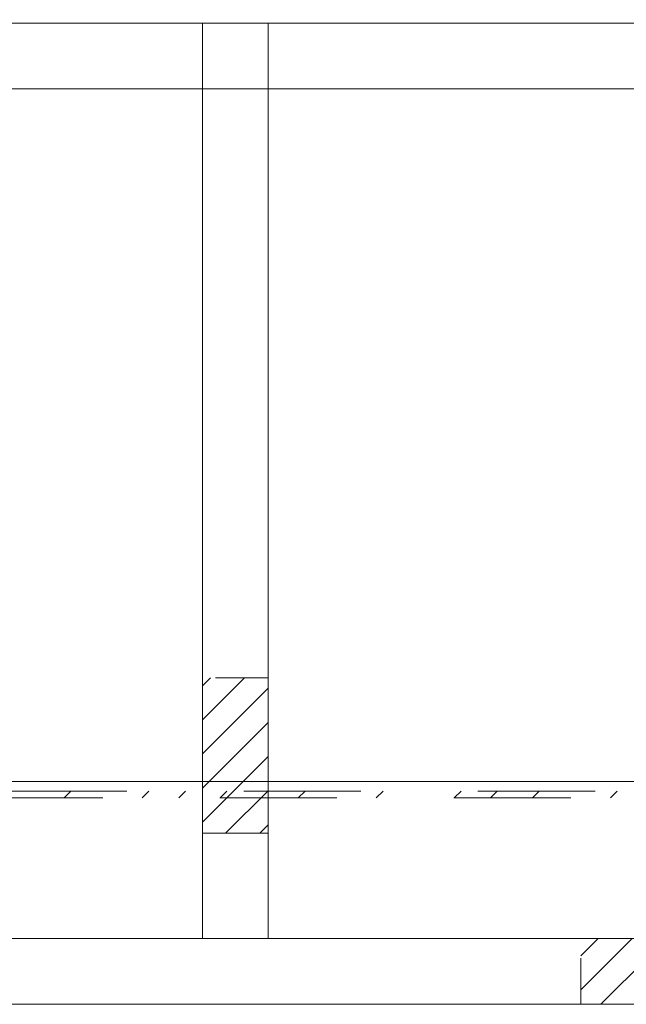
# Model space of a CAD drawing. Header units: inches. Extents: x -416 to -272, y -73 to 47.
# Tile 86 of 206: x -364.26 to -357.35, y -13.47 to -2.25. Entities that reach past the tile are written whole.
import ezdxf

# ---------------------------------------------------------------- set-up
doc = ezdxf.new("R2010")
doc.units = ezdxf.units.IN
doc.header["$LTSCALE"] = 32
doc.header["$MEASUREMENT"] = 0
doc.linetypes.add('Dash Style-1', pattern=[0.083328, 0.041656, -0.041672])
for name, color, linetype, lineweight in [('DashLine', 7, 'Continuous', 13), ('DashLineFill', 7, 'Dash Style-1', 13), ('Drawing', 7, 'Continuous', 18), ('None', 7, 'Continuous', 18), ('SolidLine', 7, 'Continuous', 15)]:
    doc.layers.add(name, color=color, linetype=linetype, lineweight=lineweight)
doc.layers.add('Electrical', color=1, linetype='Dash Style-1', lineweight=15, true_color=0xff0000)
pattern_1 = [(45, (0, 0), (-0.3333333, -0.7222222), [])]

# ---------------------------------------------------------------- blocks, each defined once
blk = doc.blocks.new('Group-24')
at = {"layer": 'DashLineFill', "linetype": 'Continuous', "lineweight": 13}
h = blk.add_hatch(dxfattribs=at)
h.set_pattern_fill('Steel', color=253, style=0, pattern_type=2)
h.set_pattern_definition([(45, (0, 0), (-1.61302, 1.935715), []), (45, (-1.0608, 1.0608), (-0.472346, 0.4167613), [])])
h.paths.add_polyline_path([(-0.047, 0.157), (69.772, 0.157), (69.772, 0.079), (-0.047, 0.079)])
at = {"layer": 'DashLineFill', "flags": 128}
blk.add_lwpolyline([(-0.047, 0.157), (69.772, 0.157), (69.772, 0.079), (-0.047, 0.079)], close=True, dxfattribs=at)
blk = doc.blocks.new('Group-25')
at = {"layer": 'None'}
blk.add_blockref('Group-24', (0, 0), dxfattribs=at)
blk = doc.blocks.new('SL Desktop Screen (2D)-2')
at = {"layer": 'None'}
blk.add_blockref('Group-25', (0, 0), dxfattribs=at)
at = {"layer": 'Drawing', "color": 0, "flags": 1}
for tag in ['Catalog', 'FinishGroup', 'Custom', 'Discount', 'Tag', 'Item1', 'Item2', 'Item3', 'Item4', 'Item5', 'Item6', 'Item7', 'Item8', 'Item9', 'Item10', 'Item11', 'Item12', 'Item13', 'Item14', 'Item15', 'Item16', 'Item17', 'Item18', 'Item19', 'Item20', 'Item21', 'Item22', 'Item23', 'Item24', 'Item25', 'Option1', 'Option2', 'Option3', 'Option4', 'Option5', 'Option6', 'Option7', 'Option8', 'Option9', 'Option10', 'Option11', 'Option12']:
    blk.add_attdef(tag, (-55.115, 3.857), '', height=0.00709, dxfattribs=at)
blk = doc.blocks.new('Group-96')
at = {"layer": 'DashLine', "flags": 128}
blk.add_lwpolyline([(1.114, -2.559), (70.894, -2.559), (70.894, -30), (1.114, -30)], close=True, dxfattribs=at)
at = {"layer": 'SolidLine', "flags": 128}
blk.add_lwpolyline([(1.114, -2.559), (70.894, -2.559), (70.894, -30), (1.114, -30)], close=True, dxfattribs=at)
blk = doc.blocks.new('Group-97')
at = {"layer": 'Electrical', "linetype": 'Continuous', "lineweight": 5, "true_color": 0xdd0000}
h = blk.add_hatch(dxfattribs=at)
h.set_pattern_fill('ElectricalHatch', color=12, style=0, pattern_type=2)
h.set_pattern_definition(pattern_1)
h.paths.add_polyline_path([(5.315, -0.02), (14.124, -0.02), (14.124, -0.768), (5.315, -0.768)])
h = blk.add_hatch(dxfattribs=at)
h.set_pattern_fill('ElectricalHatch', color=12, style=0, pattern_type=2)
h.set_pattern_definition(pattern_1)
h.paths.add_polyline_path([(17.687, -1.969), (18.435, -1.969), (18.435, -3.74), (17.687, -3.74)])
at = {"layer": 'DashLine', "flags": 128}
for points in [[(17.687, -0.768), (18.435, -0.768), (18.435, -10.453), (17.687, -10.453)], [(0.787, -10.453), (17.687, -10.453), (17.687, -11.201), (0.787, -11.201)], [(18.435, -10.453), (53.612, -10.453), (53.612, -11.201), (18.435, -11.201)]]:
    blk.add_lwpolyline(points, close=True, dxfattribs=at)
at = {"layer": 'Electrical', "flags": 128}
for points in [[(5.315, -0.02), (14.124, -0.02), (14.124, -0.768), (5.315, -0.768)], [(17.687, -1.969), (18.435, -1.969), (18.435, -3.74), (17.687, -3.74)]]:
    blk.add_lwpolyline(points, close=True, dxfattribs=at)
at = {"layer": 'SolidLine', "flags": 128}
for points in [[(0.787, -0.02), (71.26, -0.02), (71.26, -0.768), (0.787, -0.768)], [(0.787, -0.768), (71.26, -0.768), (71.26, -11.201), (0.787, -11.201)]]:
    blk.add_lwpolyline(points, close=True, dxfattribs=at)
blk = doc.blocks.new('Group-99')
at = {"layer": 'None'}
for name in ['Group-97', 'Group-96']:
    blk.add_blockref(name, (0, 0), dxfattribs=at)
blk = doc.blocks.new('SL Credenza Desk (2D)-2')
at = {"layer": 'None'}
blk.add_blockref('Group-99', (0, 0), dxfattribs=at)
at = {"layer": 'Drawing', "color": 0, "flags": 1}
for tag in ['Catalog', 'Custom', 'FinishGroup', 'Discount', 'Item2', 'Item3', 'Item6', 'Item8', 'Item9', 'Item10', 'Item12', 'Item13', 'Item16', 'Item18', 'Item19', 'Item20', 'Item21', 'Item22', 'Item23', 'Item24', 'Item25', 'Option1', 'Option2', 'Option3', 'Option4', 'Option5', 'Option6', 'Option7', 'Option8', 'Option9', 'Option10', 'Option11', 'Option12', 'Tag', 'Item1', 'Item4', 'Item5', 'Item7', 'Item11', 'Item14', 'Item15', 'Item17']:
    blk.add_attdef(tag, (-56.289, 1.485), '', height=0.00709, dxfattribs=at)
blk = doc.blocks.new('Group-100')
at = {"layer": 'Drawing', "rotation": 180}
blk.add_blockref('SL Credenza Desk (2D)-2', (15.719, 1.485), dxfattribs=at)
at = {"layer": 'Drawing', "color": 0, "flags": 1}
for tag in ['Catalog', 'Custom', 'FinishGroup', 'Discount', 'Item2', 'Item3', 'Item6', 'Item8', 'Item9', 'Item10', 'Item12', 'Item13', 'Item16', 'Item18', 'Item19', 'Item20', 'Item21', 'Item22', 'Item23', 'Item24', 'Item25', 'Option1', 'Option2', 'Option3', 'Option4', 'Option5', 'Option6', 'Option7', 'Option8', 'Option9', 'Option10', 'Option11', 'Option12', 'Tag', 'Item1', 'Item4', 'Item5', 'Item7', 'Item11', 'Item14', 'Item15', 'Item17']:
    blk.add_attdef(tag, (-56.289, 1.485), '', height=0.00709, dxfattribs=at)

msp = doc.modelspace()

# ---------------------------------------------------------------- block references
at = {"layer": 'Drawing', "rotation": 180}
msp.add_blockref('SL Desktop Screen (2D)-2', (-344.693, -10.963), dxfattribs=at)

# ---------------------------------------------------------------- next in the draw order: block references
at = {"layer": 'Drawing', "color": 7}
msp.add_blockref('Group-100', (-359.459, -14.977), dxfattribs=at)

doc.saveas('drawing.dxf')
